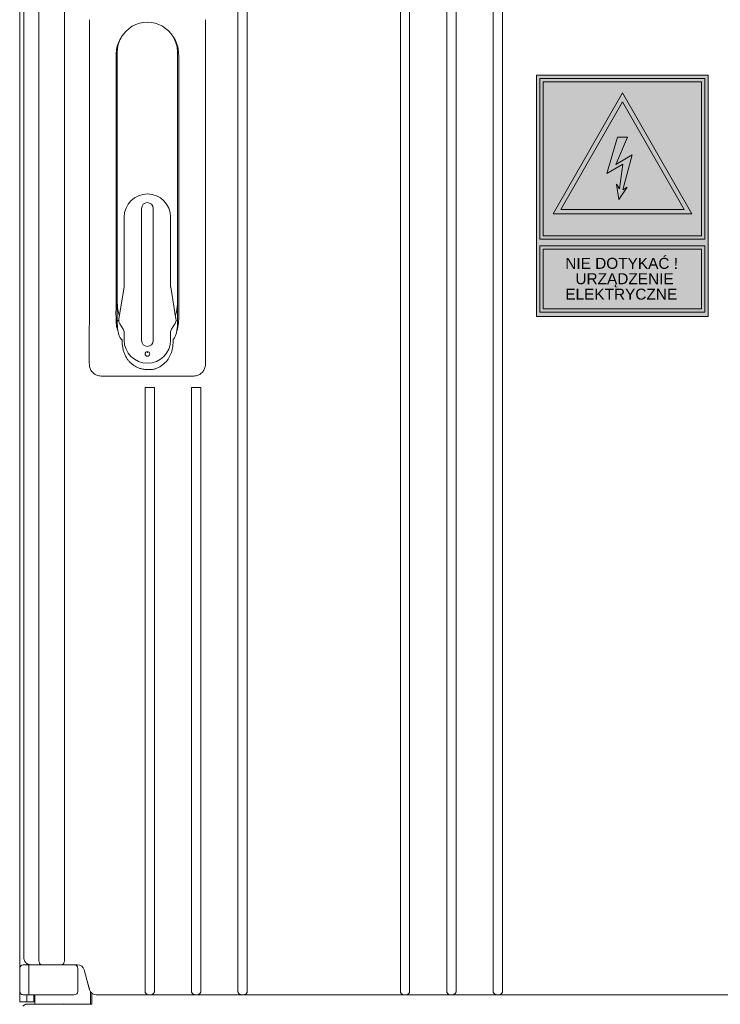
# Model space of a CAD drawing. Header units: centimetres. Extents: x -4572 to 125430, y -27163 to 73697.
# Tile 21 of 44: x 99223 to 99525, y -17848 to -17423. Entities that reach past the tile are written whole.
import ezdxf

# ---------------------------------------------------------------- set-up
doc = ezdxf.new("R2010")
doc.units = ezdxf.units.CM
doc.header["$MEASUREMENT"] = 0
doc.layers.add('2DE_OBP_Lovato-Apparatus', color=32, linetype='Continuous')
doc.layers.add('kontur', color=7, linetype='Continuous')
doc.styles.add('ARIAL', font='arial.ttf', dxfattribs={"width": 0.8})

# ---------------------------------------------------------------- blocks, each defined once
blk = doc.blocks.new('wefbwrh')
at = {"lineweight": 0}
h = blk.add_hatch(color=256, dxfattribs=at)
h.dxf.hatch_style = 1
h.set_gradient(color1=(254, 254, 254), color2=(244, 244, 244), rotation=65.37, one_color=1, tint=0.48)
h.paths.add_polyline_path([(5142.4, 3067.49), (5142.4, 2963.5), (5216.4, 2963.5), (5216.4, 3067.49), (5142.4, 3067.49)])
h.paths.add_polyline_path([(5214.98, 3066.06), (5214.98, 2996.81), (5143.82, 2996.81), (5143.82, 3066.06), (5214.98, 3066.06)], flags=16)
h.paths.add_polyline_path([(5145.25, 2998.23), (5145.25, 3064.64), (5213.55, 3064.64), (5213.55, 2998.23), (5145.25, 2998.23)], flags=0)
h.paths.add_polyline_path([(5149.52, 3007.72), (5179.4, 3059.9), (5209.29, 3007.72), (5149.52, 3007.72)], flags=0)
h.paths.add_polyline_path([(5152.79, 3009.62), (5179.4, 3056.08), (5206.01, 3009.62), (5152.79, 3009.62)], flags=0)
h.paths.add_polyline_path([(5183.66, 3033.16), (5179.6, 3018.17), (5181.52, 3019.31), (5177.88, 3013.9), (5176.84, 3020.56), (5178.14, 3018.59), (5179.61, 3029.19), (5172.71, 3025.2), (5177.33, 3040.88), (5181.58, 3040.88), (5176.53, 3028.98), (5183.66, 3033.16)], flags=0)
h.paths.add_polyline_path([(5214.98, 2993.96), (5214.98, 2965.4), (5143.82, 2965.4), (5143.82, 2993.96), (5214.98, 2993.96)], flags=0)
h.paths.add_polyline_path([(5145.25, 2966.82), (5145.25, 2992.54), (5213.55, 2992.54), (5213.55, 2966.82), (5145.25, 2966.82)], flags=0)
h = blk.add_hatch(color=256, dxfattribs=at)
h.set_gradient(color2=(0, 0, 0), one_color=1)
h.paths.add_polyline_path([(5214.98, 3066.06), (5143.82, 3066.06), (5143.82, 2996.81), (5214.98, 2996.81), (5214.98, 3066.06)])
h.paths.add_polyline_path([(5145.25, 3064.64), (5213.55, 3064.64), (5213.55, 2998.23), (5145.25, 2998.23), (5145.25, 3064.64)], flags=16)
h.paths.add_polyline_path([(5179.4, 3059.9), (5209.29, 3007.72), (5149.52, 3007.72), (5179.4, 3059.9)], flags=0)
h.paths.add_polyline_path([(5206.01, 3009.62), (5152.79, 3009.62), (5179.4, 3056.08), (5206.01, 3009.62)], flags=0)
h = blk.add_hatch(color=256, dxfattribs=at)
h.set_gradient(color1=(2, 2, 0), color2=(2, 2, 0), rotation=65.37, one_color=1, tint=0.48)
h.paths.add_polyline_path([(5214.98, 2996.81), (5214.98, 3066.06), (5143.82, 3066.06), (5143.82, 2996.81), (5214.98, 2996.81)])
h.paths.add_polyline_path([(5145.25, 2998.23), (5145.25, 3064.64), (5213.55, 3064.64), (5213.55, 2998.23), (5145.25, 2998.23)], flags=16)
h.paths.add_polyline_path([(5149.52, 3007.72), (5179.4, 3059.9), (5209.29, 3007.72), (5149.52, 3007.72)], flags=0)
h.paths.add_polyline_path([(5152.79, 3009.62), (5179.4, 3056.08), (5206.01, 3009.62), (5152.79, 3009.62)], flags=0)
h.paths.add_polyline_path([(5183.66, 3033.16), (5179.6, 3018.17), (5181.52, 3019.31), (5177.88, 3013.9), (5176.84, 3020.56), (5178.14, 3018.59), (5179.61, 3029.19), (5172.71, 3025.2), (5177.33, 3040.88), (5181.58, 3040.88), (5176.53, 3028.98), (5183.66, 3033.16)], flags=0)
h = blk.add_hatch(color=256, dxfattribs=at)
h.dxf.hatch_style = 1
h.set_gradient(color1=(254, 254, 254), color2=(244, 244, 244), rotation=65.37, one_color=1, tint=0.48)
h.paths.add_polyline_path([(5145.25, 3064.64), (5145.25, 2998.23), (5213.55, 2998.23), (5213.55, 3064.64), (5145.25, 3064.64)])
h.paths.add_polyline_path([(5149.52, 3007.72), (5179.4, 3059.9), (5209.29, 3007.72), (5149.52, 3007.72)], flags=16)
h.paths.add_polyline_path([(5152.79, 3009.62), (5179.4, 3056.08), (5206.01, 3009.62), (5152.79, 3009.62)], flags=0)
h.paths.add_polyline_path([(5183.66, 3033.16), (5179.6, 3018.17), (5181.52, 3019.31), (5177.88, 3013.9), (5176.84, 3020.56), (5178.14, 3018.59), (5179.61, 3029.19), (5172.71, 3025.2), (5177.33, 3040.88), (5181.58, 3040.88), (5176.53, 3028.98), (5183.66, 3033.16)], flags=0)
h = blk.add_hatch(color=256, dxfattribs=at)
h.paths.add_polyline_path([(5209.29, 3007.72), (5179.4, 3059.9), (5149.52, 3007.72), (5209.29, 3007.72)])
h.paths.add_polyline_path([(5206.01, 3009.62), (5152.79, 3009.62), (5179.4, 3056.08), (5206.01, 3009.62)], flags=16)
h = blk.add_hatch(color=256, dxfattribs=at)
h.set_gradient(color1=(2, 2, 0), color2=(2, 2, 0), rotation=65.37, one_color=1, tint=0.48)
h.paths.add_polyline_path([(5179.4, 3059.9), (5149.52, 3007.72), (5209.29, 3007.72), (5179.4, 3059.9)])
h.paths.add_polyline_path([(5152.79, 3009.62), (5179.4, 3056.08), (5206.01, 3009.62), (5152.79, 3009.62)], flags=16)
h.paths.add_polyline_path([(5183.66, 3033.16), (5179.6, 3018.17), (5181.52, 3019.31), (5177.88, 3013.9), (5176.84, 3020.56), (5178.14, 3018.59), (5179.61, 3029.19), (5172.71, 3025.2), (5177.33, 3040.88), (5181.58, 3040.88), (5176.53, 3028.98), (5183.66, 3033.16)], flags=0)
h = blk.add_hatch(color=256, dxfattribs=at)
h.set_gradient(color2=(5, 5, 5), one_color=1)
h.paths.add_polyline_path([(5179.4, 3059.9), (5149.52, 3007.72), (5209.29, 3007.72), (5179.4, 3059.9)])
h.paths.add_polyline_path([(5152.79, 3009.62), (5179.4, 3056.08), (5206.01, 3009.62), (5152.79, 3009.62)], flags=16)
h.paths.add_polyline_path([(5183.66, 3033.16), (5179.6, 3018.17), (5181.52, 3019.31), (5177.88, 3013.9), (5176.84, 3020.56), (5178.14, 3018.59), (5179.61, 3029.19), (5172.71, 3025.2), (5177.33, 3040.88), (5181.58, 3040.88), (5176.53, 3028.98), (5183.66, 3033.16)], flags=0)
h = blk.add_hatch(color=256, dxfattribs=at)
h.dxf.hatch_style = 1
h.set_gradient(color1=(247, 227, 8), color2=(238, 218, 8), rotation=65.37, one_color=1, tint=0.48)
h.paths.add_polyline_path([(5179.4, 3056.08), (5152.79, 3009.62), (5206.01, 3009.62), (5179.4, 3056.08)])
h.paths.add_polyline_path([(5183.66, 3033.16), (5179.6, 3018.17), (5181.52, 3019.31), (5177.88, 3013.9), (5176.84, 3020.56), (5178.14, 3018.59), (5179.61, 3029.19), (5172.71, 3025.2), (5177.33, 3040.88), (5181.58, 3040.88), (5176.53, 3028.98), (5183.66, 3033.16)], flags=16)
h = blk.add_hatch(color=256, dxfattribs=at)
h.set_gradient(color1=(2, 2, 0), color2=(2, 2, 0), rotation=65.37, one_color=1, tint=0.48)
h.paths.add_polyline_path([(5179.6, 3018.17), (5183.66, 3033.16), (5176.53, 3028.98), (5181.58, 3040.88), (5177.33, 3040.88), (5172.71, 3025.2), (5179.61, 3029.19), (5178.14, 3018.59), (5176.84, 3020.56), (5177.88, 3013.9), (5181.52, 3019.31), (5179.6, 3018.17)])
h = blk.add_hatch(color=256, dxfattribs=at)
h.set_gradient(color2=(0, 0, 0), one_color=1)
h.paths.add_polyline_path([(5179.6, 3018.17), (5183.66, 3033.16), (5176.53, 3028.98), (5181.58, 3040.88), (5177.33, 3040.88), (5172.71, 3025.2), (5179.61, 3029.19), (5178.14, 3018.59), (5176.84, 3020.56), (5177.88, 3013.9), (5181.52, 3019.31), (5179.6, 3018.17)])
h = blk.add_hatch(color=256, dxfattribs=at)
h.set_gradient(color2=(0, 0, 0), one_color=1)
h.paths.add_polyline_path([(5214.98, 2965.4), (5214.98, 2993.96), (5143.82, 2993.96), (5143.82, 2965.4), (5214.98, 2965.4)])
h.paths.add_polyline_path([(5213.55, 2966.82), (5145.25, 2966.82), (5145.25, 2992.54), (5213.55, 2992.54), (5213.55, 2966.82)], flags=16)
h.paths.add_polyline_path([(5158.49, 2974.81), (5202.29, 2974.81), (5202.29, 2983.32), (5158.49, 2983.32), (5158.49, 2974.81)], flags=8)
h.paths.add_polyline_path([(5154.11, 2969.48), (5203.81, 2969.48), (5203.81, 2976.75), (5154.11, 2976.75), (5154.11, 2969.48)], flags=8)
h.paths.add_polyline_path([(5154.1, 2982.76), (5203.98, 2982.76), (5203.98, 2991.15), (5154.1, 2991.15), (5154.1, 2982.76)], flags=8)
h = blk.add_hatch(color=256, dxfattribs=at)
h.set_gradient(color1=(2, 2, 0), color2=(2, 2, 0), rotation=65.37, one_color=1, tint=0.48)
h.paths.add_polyline_path([(5214.98, 2965.4), (5214.98, 2993.96), (5143.82, 2993.96), (5143.82, 2965.4), (5214.98, 2965.4)])
h.paths.add_polyline_path([(5145.25, 2966.82), (5145.25, 2992.54), (5213.55, 2992.54), (5213.55, 2966.82), (5145.25, 2966.82)], flags=16)
h = blk.add_hatch(color=256, dxfattribs=at)
h.set_gradient(color2=(5, 5, 5), one_color=1)
h.paths.add_polyline_path([(5214.98, 2967.4), (5214.98, 2993.96), (5143.82, 2993.96), (5143.82, 2967.4), (5214.98, 2967.4)])
h.paths.add_polyline_path([(5153.89, 2983.01), (5153.89, 2992.19), (5204.57, 2992.19), (5204.57, 2983.01)], flags=8)
h.paths.add_polyline_path([(5158.29, 2975.06), (5158.29, 2984.35), (5202.88, 2984.35), (5202.88, 2975.06)], flags=8)
h.paths.add_polyline_path([(5153.91, 2969.73), (5153.91, 2977.79), (5204.4, 2977.79), (5204.4, 2969.73)], flags=8)
h.paths.add_polyline_path([(5145.25, 2968.82), (5145.25, 2992.54), (5213.55, 2992.54), (5213.55, 2968.82), (5145.25, 2968.82)], flags=16)
h = blk.add_hatch(color=256, dxfattribs=at)
h.dxf.hatch_style = 2
h.set_gradient(color1=(247, 227, 8), color2=(247, 223, 7), one_color=1)
h.paths.add_polyline_path([(5145.25, 2966.82), (5213.55, 2966.82), (5213.55, 2992.54), (5145.25, 2992.54), (5145.25, 2966.82)])
h.paths.add_polyline_path([(5158.49, 2974.81), (5202.29, 2974.81), (5202.29, 2983.32), (5158.49, 2983.32), (5158.49, 2974.81)], flags=24)
h.paths.add_polyline_path([(5154.11, 2969.48), (5203.81, 2969.48), (5203.81, 2976.75), (5154.11, 2976.75), (5154.11, 2969.48)], flags=8)
h.paths.add_polyline_path([(5154.1, 2982.76), (5203.98, 2982.76), (5203.98, 2991.15), (5154.1, 2991.15), (5154.1, 2982.76)], flags=8)
for p, q in [((5149.52, 3007.72, 15), (5179.4, 3059.9, 15)), ((5179.4, 3059.9, 15), (5209.29, 3007.72, 15)), ((5152.79, 3009.62, 15), (5179.4, 3056.08, 15)), ((5179.4, 3056.08, 15), (5206.01, 3009.62, 15)), ((5143.82, 2993.96, 15), (5214.98, 2993.96, 15)), ((5143.82, 2965.4, 15), (5143.82, 2993.96, 15)), ((5214.98, 2965.4, 15), (5214.98, 2993.96, 15)), ((5145.25, 2966.82, 15), (5145.25, 2992.54, 15)), ((5145.25, 2992.54, 15), (5213.55, 2992.54, 15)), ((5213.55, 2966.82, 15), (5213.55, 2992.54, 15)), ((5214.98, 2965.4, 15), (5143.82, 2965.4, 15)), ((5213.55, 2966.82, 15), (5145.25, 2966.82, 15))]:
    blk.add_line(p, q, dxfattribs=at)
at = {"lineweight": 0, "elevation": 15}
for points in [[(5142.4, 2963.5), (5142.4, 3067.49), (5216.4, 3067.49), (5216.4, 2963.5)], [(5214.98, 3066.06), (5214.98, 2996.81), (5143.82, 2996.81), (5143.82, 3066.06)], [(5145.25, 2998.23), (5145.25, 3064.64), (5213.55, 3064.64), (5213.55, 2998.23)], [(5149.52, 3007.72), (5179.4, 3059.9), (5209.29, 3007.72)], [(5152.79, 3009.62), (5179.4, 3056.08), (5206.01, 3009.62)], [(5179.6, 3018.17), (5183.66, 3033.16), (5176.53, 3028.98), (5181.58, 3040.88), (5177.33, 3040.88), (5172.71, 3025.2), (5179.61, 3029.19), (5178.14, 3018.59), (5176.84, 3020.56), (5177.88, 3013.9), (5181.52, 3019.31)], [(5179.6, 3018.17), (5183.66, 3033.16), (5176.53, 3028.98), (5181.58, 3040.88), (5177.33, 3040.88), (5172.71, 3025.2), (5179.61, 3029.19), (5178.14, 3018.59), (5176.84, 3020.56), (5177.88, 3013.9), (5181.52, 3019.31)], [(5214.98, 2965.4), (5214.98, 2993.96), (5143.82, 2993.96), (5143.82, 2965.4)], [(5145.25, 2966.82), (5145.25, 2992.54), (5213.55, 2992.54), (5213.55, 2966.82)]]:
    blk.add_lwpolyline(points, close=True, dxfattribs=at)
for points in [[(5143.82, 3066.06), (5214.98, 3066.06)], [(5143.82, 2996.81), (5143.82, 3066.06)], [(5214.98, 3066.06), (5214.98, 2996.81)], [(5145.25, 3064.64), (5213.55, 3064.64)], [(5145.25, 2998.23), (5145.25, 3064.64)], [(5213.55, 3064.64), (5213.55, 2998.23)], [(5213.55, 2998.23), (5145.25, 2998.23)], [(5214.98, 2996.81), (5143.82, 2996.81)]]:
    blk.add_lwpolyline(points, dxfattribs=at)
at = {"layer": '2DE_OBP_Lovato-Apparatus', "color": 0, "lineweight": 0}
for p, q in [((5209.29, 3007.72, 15), (5149.52, 3007.72, 15)), ((5206.01, 3009.62, 15), (5152.79, 3009.62, 15)), ((5209.29, 3007.72, 15), (5209.29, 3007.72, 15))]:
    blk.add_line(p, q, dxfattribs=at)
at = {"color": 18, "lineweight": 0, "true_color": 0x050505, "style": 'ARIAL'}
for s, height, p in [('NIE DOTYKAĆ !', 4.7436, (5154.78, 2984.03, 15)), ('URZĄDZENIE', 4.744, (5159.15, 2977.39, 15)), ('ELEKTRYCZNE', 4.7436, (5154.78, 2970.74, 15))]:
    blk.add_text(s, height=height, dxfattribs=at).set_placement(p)
blk = doc.blocks.new('ebeger')
at = {"lineweight": 0}
for p, q in [((44342.19, 1927.74), (44346.19, 1927.74)), ((44362.2, 1927.74), (44366.21, 1927.74))]:
    blk.add_line(p, q, dxfattribs=at)
at = {"layer": 'kontur', "color": 7, "lineweight": 0}
for p, q in [((44288.12, 2463.23), (44288.12, 1678.82)), ((44288.14, 2463.23), (44288.14, 1662.81)), ((44289.9, 1681.82), (44289.9, 2462.73)), ((44288.13, 2448.22), (44288.13, 1695.83)), ((44296.31, 2368.17), (44296.31, 1681.32)), ((44307.5, 2368.17), (44307.5, 1681.32)), ((44382.21, 2313.65), (44382.21, 1668.31)), ((44386.22, 2313.65), (44386.22, 1668.31)), ((44452.24, 2313.65), (44452.24, 1668.31)), ((44456.24, 2313.65), (44456.24, 1668.31)), ((44472.25, 2313.65), (44472.25, 1668.31)), ((44476.25, 2313.65), (44476.25, 1668.31)), ((44492.26, 2313.65), (44492.26, 1668.31)), ((44496.26, 2313.65), (44496.26, 1668.31)), ((44354.39, 2078.86), (44355.36, 2076.82)), ((44330.17, 2069.21), (44330.17, 2072.27)), ((44340.68, 1947.96), (44340.68, 2004.99)), ((44345.68, 2004.99), (44345.68, 1947.96)), ((44333.17, 1971.47), (44333.17, 2001.24)), ((44353.18, 2001.24), (44353.18, 1971.47)), ((44330.86, 1957.33), (44333.13, 1970.98)), ((44353.22, 1970.98), (44355.5, 1957.33)), ((44332.72, 1952.94), (44331.27, 1955.25)), ((44355.08, 1955.25), (44353.64, 1952.94)), ((44333.17, 1948.21), (44333.17, 1951.35)), ((44353.18, 1951.35), (44353.18, 1948.21)), ((44343.16, 1943.21), (44343.18, 1943.21)), ((44342.19, 1927.74), (44342.19, 1668.31)), ((44346.19, 1927.74), (44346.19, 1668.31)), ((44362.2, 1927.74), (44362.2, 1668.31)), ((44366.21, 1927.74), (44366.21, 1668.31)), ((44288.13, 1678.82), (44288.12, 1678.82)), ((44288.13, 1662.81), (44288.13, 1678.82)), ((44288.15, 1667.31), (44288.15, 1677.31)), ((44289.65, 1678.82), (44292.12, 1678.82)), ((44291.15, 1679.39), (44291.15, 1678.82)), ((44292.12, 1678.82), (44310.17, 1678.82)), ((44292.12, 1667.31), (44292.12, 1677.31)), ((44294.15, 1678.82), (44294.15, 1678.82)), ((44294.65, 1678.82), (44294.65, 1678.82)), ((44297.9, 1678.82), (44297.9, 1678.82)), ((44305.91, 1678.82), (44305.91, 1678.82)), ((44313.06, 1678.82), (44306.38, 1678.82)), ((44310.17, 1678.82), (44311.67, 1678.82)), ((44313.17, 1667.31), (44313.17, 1677.31)), ((44318.25, 1668.04), (44315.95, 1676.59)), ((44292.12, 1665.81), (44289.65, 1665.81)), ((44291.15, 1665.81), (44291.15, 1662.81)), ((44310.17, 1665.81), (44292.12, 1665.81)), ((44294.15, 1665.81), (44294.15, 1662.81)), ((44294.65, 1661.81), (44294.65, 1665.81)), ((44311.67, 1665.81), (44310.17, 1665.81)), ((44318.66, 1667.13), (44318.66, 1661.87)), ((44319.16, 1661.87), (44319.16, 1666.57)), ((44775.36, 1665.81), (44321.15, 1665.81)), ((44342.19, 1668.31), (44342.19, 1667.33)), ((44342.48, 1666.49), (44342.48, 1666.49)), ((44342.92, 1666.09), (44342.92, 1666.09)), ((44343.78, 1665.85), (44344.61, 1665.85)), ((44346.19, 1668.31), (44346.19, 1667.33)), ((44362.2, 1668.31), (44362.2, 1667.33)), ((44362.49, 1666.49), (44362.49, 1666.49)), ((44362.93, 1666.09), (44362.93, 1666.09)), ((44363.79, 1665.85), (44364.62, 1665.85)), ((44366.21, 1668.31), (44366.21, 1667.33)), ((44382.21, 1668.31), (44382.21, 1667.33)), ((44382.5, 1666.49), (44382.5, 1666.49)), ((44382.94, 1666.09), (44382.94, 1666.09)), ((44383.8, 1665.85), (44384.63, 1665.85)), ((44386.22, 1668.31), (44386.22, 1667.33)), ((44452.24, 1668.31), (44452.24, 1667.33)), ((44452.25, 1667.24), (44452.24, 1667.33)), ((44452.26, 1667.14), (44452.25, 1667.24)), ((44452.28, 1667.03), (44452.26, 1667.14)), ((44452.31, 1666.9), (44452.28, 1667.03)), ((44452.37, 1666.75), (44452.31, 1666.9)), ((44452.44, 1666.63), (44452.37, 1666.75)), ((44452.53, 1666.49), (44452.44, 1666.63)), ((44452.62, 1666.37), (44452.53, 1666.49)), ((44452.61, 1666.39), (44452.53, 1666.49)), ((44452.53, 1666.49), (44452.53, 1666.49)), ((44452.73, 1666.27), (44452.61, 1666.39)), ((44452.73, 1666.27), (44452.62, 1666.37)), ((44452.79, 1666.22), (44452.73, 1666.27)), ((44452.97, 1666.09), (44452.79, 1666.22)), ((44453.12, 1666.01), (44452.97, 1666.09)), ((44453.15, 1666), (44452.97, 1666.09)), ((44452.97, 1666.09), (44452.97, 1666.09)), ((44453.28, 1665.95), (44453.12, 1666.01)), ((44453.33, 1665.93), (44453.15, 1666)), ((44453.55, 1665.88), (44453.28, 1665.95)), ((44453.58, 1665.87), (44453.33, 1665.93)), ((44453.83, 1665.85), (44453.55, 1665.88)), ((44453.83, 1665.85), (44453.58, 1665.87)), ((44453.83, 1665.85), (44454.66, 1665.85)), ((44454.84, 1665.86), (44454.66, 1665.85)), ((44455.04, 1665.9), (44454.84, 1665.86)), ((44455.25, 1665.96), (44455.04, 1665.9)), ((44455.44, 1666.05), (44455.25, 1665.96)), ((44455.61, 1666.15), (44455.44, 1666.05)), ((44455.76, 1666.27), (44455.61, 1666.15)), ((44455.88, 1666.39), (44455.76, 1666.27)), ((44455.98, 1666.52), (44455.88, 1666.39)), ((44456.05, 1666.64), (44455.98, 1666.52)), ((44456.11, 1666.75), (44456.05, 1666.64)), ((44456.17, 1666.9), (44456.11, 1666.75)), ((44456.21, 1667.04), (44456.17, 1666.9)), ((44456.23, 1667.13), (44456.21, 1667.04)), ((44456.24, 1667.24), (44456.23, 1667.13)), ((44456.24, 1668.31), (44456.24, 1667.33)), ((44456.24, 1667.33), (44456.24, 1667.24)), ((44472.25, 1668.31), (44472.25, 1667.33)), ((44472.26, 1667.24), (44472.25, 1667.33)), ((44472.27, 1667.14), (44472.26, 1667.24)), ((44472.29, 1667.03), (44472.27, 1667.14)), ((44472.32, 1666.9), (44472.29, 1667.03)), ((44472.38, 1666.75), (44472.32, 1666.9)), ((44472.45, 1666.63), (44472.38, 1666.75)), ((44472.54, 1666.49), (44472.45, 1666.63)), ((44472.63, 1666.37), (44472.54, 1666.49)), ((44472.62, 1666.39), (44472.54, 1666.49)), ((44472.54, 1666.49), (44472.54, 1666.49)), ((44472.74, 1666.27), (44472.62, 1666.39)), ((44472.74, 1666.27), (44472.63, 1666.37)), ((44472.8, 1666.22), (44472.74, 1666.27)), ((44472.98, 1666.09), (44472.8, 1666.22)), ((44473.13, 1666.01), (44472.98, 1666.09)), ((44473.16, 1666), (44472.98, 1666.09)), ((44472.98, 1666.09), (44472.98, 1666.09)), ((44473.29, 1665.95), (44473.13, 1666.01)), ((44473.34, 1665.93), (44473.16, 1666)), ((44473.56, 1665.88), (44473.29, 1665.95)), ((44473.59, 1665.87), (44473.34, 1665.93)), ((44473.84, 1665.85), (44473.56, 1665.88)), ((44473.84, 1665.85), (44473.59, 1665.87)), ((44473.84, 1665.85), (44474.67, 1665.85)), ((44474.86, 1665.86), (44474.67, 1665.85)), ((44475.05, 1665.9), (44474.86, 1665.86)), ((44475.26, 1665.96), (44475.05, 1665.9)), ((44475.45, 1666.05), (44475.26, 1665.96)), ((44475.62, 1666.15), (44475.45, 1666.05)), ((44475.77, 1666.27), (44475.62, 1666.15)), ((44475.89, 1666.39), (44475.77, 1666.27)), ((44475.99, 1666.52), (44475.89, 1666.39)), ((44476.07, 1666.64), (44475.99, 1666.52)), ((44476.12, 1666.75), (44476.07, 1666.64)), ((44476.18, 1666.9), (44476.12, 1666.75)), ((44476.22, 1667.04), (44476.18, 1666.9)), ((44476.24, 1667.13), (44476.22, 1667.04)), ((44476.25, 1667.24), (44476.24, 1667.13)), ((44476.25, 1668.31), (44476.25, 1667.33)), ((44476.25, 1667.33), (44476.25, 1667.24)), ((44492.26, 1668.31), (44492.26, 1667.33)), ((44492.27, 1667.24), (44492.26, 1667.33)), ((44492.28, 1667.14), (44492.27, 1667.24)), ((44492.3, 1667.03), (44492.28, 1667.14)), ((44492.34, 1666.9), (44492.3, 1667.03)), ((44492.39, 1666.75), (44492.34, 1666.9)), ((44492.46, 1666.63), (44492.39, 1666.75)), ((44492.55, 1666.49), (44492.46, 1666.63)), ((44492.64, 1666.37), (44492.55, 1666.49)), ((44492.63, 1666.39), (44492.55, 1666.49)), ((44492.55, 1666.49), (44492.55, 1666.49)), ((44492.75, 1666.27), (44492.63, 1666.39)), ((44492.75, 1666.27), (44492.64, 1666.37)), ((44492.81, 1666.22), (44492.75, 1666.27)), ((44492.99, 1666.09), (44492.81, 1666.22)), ((44493.14, 1666.01), (44492.99, 1666.09)), ((44493.17, 1666), (44492.99, 1666.09)), ((44492.99, 1666.09), (44492.99, 1666.09)), ((44493.3, 1665.95), (44493.14, 1666.01)), ((44493.35, 1665.93), (44493.17, 1666)), ((44493.57, 1665.88), (44493.3, 1665.95)), ((44493.6, 1665.87), (44493.35, 1665.93)), ((44493.85, 1665.85), (44493.57, 1665.88)), ((44493.85, 1665.85), (44493.6, 1665.87)), ((44493.85, 1665.85), (44494.68, 1665.85)), ((44494.87, 1665.86), (44494.68, 1665.85)), ((44495.06, 1665.9), (44494.87, 1665.86)), ((44495.27, 1665.96), (44495.06, 1665.9)), ((44495.46, 1666.05), (44495.27, 1665.96)), ((44495.63, 1666.15), (44495.46, 1666.05)), ((44495.78, 1666.27), (44495.63, 1666.15)), ((44495.9, 1666.39), (44495.78, 1666.27)), ((44496, 1666.52), (44495.9, 1666.39)), ((44496.08, 1666.64), (44496, 1666.52)), ((44496.13, 1666.75), (44496.08, 1666.64)), ((44496.19, 1666.9), (44496.13, 1666.75)), ((44496.23, 1667.04), (44496.19, 1666.9)), ((44496.25, 1667.13), (44496.23, 1667.04)), ((44496.26, 1667.24), (44496.25, 1667.13)), ((44496.26, 1668.31), (44496.26, 1667.33)), ((44496.26, 1667.33), (44496.26, 1667.24)), ((44288.14, 1662.81), (44288.13, 1662.81)), ((44291.15, 1662.81), (44288.14, 1662.81)), ((44291.65, 1661.81), (44291.08, 1661.81)), ((44294.15, 1662.81), (44291.15, 1662.81)), ((44291.65, 1661.77), (44291.65, 1661.81)), ((44291.65, 1661.81), (44294.65, 1661.81)), ((44291.65, 1661.81), (44291.65, 1661.76)), ((44294.65, 1661.81), (44294.65, 1661.74)), ((44294.65, 1661.81), (44297.65, 1661.81)), ((44294.65, 1661.74), (44307.66, 1661.74)), ((44295.15, 1661.78), (44307.16, 1661.91)), ((44295.15, 1661.74), (44295.15, 1661.78)), ((44307.16, 1661.91), (44307.16, 1661.74)), ((44307.66, 1661.87), (44319.16, 1661.87)), ((44307.66, 1661.74), (44307.66, 1661.87))]:
    blk.add_line(p, q, dxfattribs=at)
at = {"layer": 'kontur', "color": 7, "lineweight": 0, "flags": 128}
for points in [[(44343.18, 1932.7), (44339.15, 1932.7), (44335.12, 1932.7), (44330.76, 1932.7), (44326.39, 1932.69), (44325.3, 1932.68), (44324.21, 1932.67), (44323.71, 1932.67), (44323.2, 1932.69), (44322.7, 1932.74), (44322.2, 1932.82), (44321.71, 1932.94), (44321.33, 1933.07), (44320.96, 1933.23), (44320.6, 1933.42), (44320.26, 1933.64), (44319.92, 1933.9), (44319.61, 1934.19), (44319.33, 1934.51), (44319.07, 1934.85), (44318.85, 1935.2), (44318.66, 1935.57), (44318.5, 1935.95), (44318.37, 1936.35), (44318.26, 1936.8), (44318.19, 1937.25), (44318.15, 1937.71), (44318.13, 1938.17), (44318.12, 1938.63), (44318.13, 1939.42), (44318.14, 1940.2), (44318.14, 1940.99), (44318.14, 1945.1), (44318.14, 1949.21), (44318.16, 1960.16), (44318.16, 1971.11), (44318.16, 1982.07), (44318.16, 2014.92), (44318.17, 2058.41), (44318.17, 2071.72), (44318.16, 2085.04), (44318.16, 2086.15), (44318.16, 2086.32)], [(44330.17, 2072.28), (44330.28, 2073.97), (44330.61, 2075.64), (44331.16, 2077.25), (44331.91, 2078.78), (44332.86, 2080.19), (44333.98, 2081.47), (44335.26, 2082.59), (44336.67, 2083.54), (44338.2, 2084.29), (44339.81, 2084.84), (44341.48, 2085.17), (44343.18, 2085.28)], [(44368.2, 2086.31), (44368.2, 2086.16), (44368.2, 2085.06), (44368.19, 2071.77), (44368.19, 2058.49), (44368.19, 2014.92), (44368.19, 1982.07), (44368.2, 1971.11), (44368.2, 1960.16), (44368.21, 1949.21), (44368.21, 1945.1), (44368.21, 1940.99), (44368.22, 1940.22), (44368.23, 1939.44), (44368.23, 1938.67), (44368.23, 1938.2), (44368.21, 1937.73), (44368.16, 1937.27), (44368.09, 1936.8), (44367.99, 1936.35), (44367.86, 1935.95), (44367.7, 1935.57), (44367.5, 1935.2), (44367.28, 1934.85), (44367.03, 1934.51), (44366.74, 1934.19), (44366.43, 1933.9), (44366.1, 1933.64), (44365.76, 1933.42), (44365.4, 1933.23), (44365.02, 1933.07), (44364.64, 1932.94), (44364.15, 1932.82), (44363.65, 1932.74), (44363.15, 1932.69), (44362.65, 1932.67), (44362.14, 1932.67), (44361.05, 1932.68), (44359.96, 1932.69), (44355.6, 1932.7), (44351.23, 1932.7), (44347.2, 1932.7), (44343.18, 1932.7)], [(44343.18, 2085.28), (44344.86, 2085.17), (44346.52, 2084.84), (44348.12, 2084.3), (44349.64, 2083.56), (44351.05, 2082.63), (44352.32, 2081.52), (44353.45, 2080.26), (44354.39, 2078.86)], [(44331.8, 2078.55), (44331.7, 2078.4), (44331.32, 2077.74), (44330.97, 2077.06), (44330.66, 2076.36), (44330.4, 2075.64), (44330.18, 2074.91), (44330, 2074.17), (44329.89, 2073.51), (44329.8, 2072.84), (44329.74, 2072.16), (44329.7, 2071.49), (44329.67, 2070.58), (44329.65, 2069.67), (44329.65, 2068.76), (44329.65, 2066.07), (44329.66, 2063.39), (44329.67, 2058.01), (44329.67, 2052.31), (44329.67, 2030.72), (44329.67, 2009.12), (44329.66, 1987.14), (44329.66, 1972.43), (44329.66, 1967.51), (44329.65, 1962.59), (44329.64, 1959.35), (44329.65, 1958.28), (44329.66, 1957.2), (44329.71, 1956.12), (44329.75, 1955.47), (44329.83, 1954.81), (44329.92, 1954.16), (44330.05, 1953.52), (44330.22, 1952.88), (44330.45, 1952.17), (44330.55, 1951.91)], [(44355.82, 1951.97), (44355.96, 1952.34), (44356.19, 1953.07), (44356.36, 1953.82), (44356.5, 1954.62), (44356.6, 1955.43), (44356.66, 1956.24), (44356.69, 1957.07), (44356.7, 1957.89), (44356.71, 1958.72), (44356.71, 1961.15), (44356.7, 1963.59), (44356.69, 1968.46), (44356.69, 1973.64), (44356.69, 2051.96), (44356.68, 2057.47), (44356.69, 2062.99), (44356.71, 2064.99), (44356.72, 2066.98), (44356.72, 2068.98), (44356.69, 2070.98), (44356.65, 2071.79), (44356.59, 2072.61), (44356.5, 2073.42), (44356.39, 2074.04), (44356.25, 2074.65), (44356.09, 2075.25), (44355.89, 2075.85), (44355.58, 2076.62), (44355.23, 2077.37), (44354.83, 2078.1), (44354.38, 2078.8)], [(44355.36, 2076.82), (44355.97, 2074.64), (44356.18, 2072.4)], [(44356.18, 2072.4), (44356.19, 2072.04), (44356.2, 2071.85), (44356.2, 2071.75), (44356.2, 2071.7), (44356.2, 2071.68), (44356.2, 2071.67), (44356.2, 2071.66), (44356.2, 2071.66), (44356.2, 2071.66), (44356.2, 2071.65), (44356.2, 2071.65), (44356.2, 2071.65), (44356.2, 2071.65), (44356.2, 2071.65), (44356.2, 2071.65), (44356.2, 2071.65), (44356.2, 2071.65), (44356.2, 2071.65), (44356.2, 2071.65), (44356.2, 2071.65), (44356.2, 2071.56), (44356.2, 2071.44), (44356.2, 2071.29), (44356.21, 2071.11), (44356.21, 2070.91), (44356.21, 2070.68), (44356.21, 2070.03), (44356.2, 2069.24)], [(44330.16, 1965.26), (44330.16, 1968.26), (44330.17, 2009.74), (44330.17, 2029.54), (44330.17, 2049.35), (44330.15, 2069.15)], [(44356.2, 2069.15), (44356.18, 2049.35), (44356.18, 2029.54), (44356.18, 2009.74), (44356.19, 1968.26), (44356.19, 1965.26)], [(44330.16, 1965.35), (44330.17, 1964.72), (44330.19, 1964.09), (44330.23, 1963.46), (44330.26, 1962.98), (44330.31, 1962.51), (44330.36, 1962.04), (44330.43, 1961.59), (44330.5, 1961.13), (44330.59, 1960.69), (44330.69, 1960.26), (44330.79, 1959.86), (44330.9, 1959.48), (44331.03, 1959.12), (44331.12, 1958.89)], [(44330.16, 1956.44), (44330.16, 1956.52), (44330.16, 1960.89), (44330.16, 1965.26)], [(44330.16, 1965.26), (44330.18, 1964.64), (44330.2, 1964.02), (44330.24, 1963.4), (44330.29, 1962.79), (44330.35, 1962.2), (44330.43, 1961.62), (44330.5, 1961.16), (44330.59, 1960.71), (44330.69, 1960.28), (44330.79, 1959.87), (44330.91, 1959.48), (44331.03, 1959.12), (44331.12, 1958.9)], [(44356.2, 1965.35), (44356.18, 1964.72), (44356.16, 1964.09), (44356.13, 1963.46), (44356.09, 1962.98), (44356.04, 1962.51), (44355.99, 1962.04), (44355.93, 1961.59), (44355.85, 1961.13), (44355.76, 1960.69), (44355.67, 1960.26), (44355.56, 1959.86), (44355.45, 1959.48), (44355.33, 1959.12), (44355.24, 1958.89)], [(44356.19, 1965.26), (44356.18, 1964.64), (44356.15, 1964.02), (44356.12, 1963.4), (44356.07, 1962.79), (44356.01, 1962.2), (44355.93, 1961.62), (44355.85, 1961.16), (44355.77, 1960.71), (44355.67, 1960.28), (44355.56, 1959.87), (44355.45, 1959.48), (44355.32, 1959.12), (44355.24, 1958.9)], [(44356.2, 1965.26), (44356.2, 1962.35), (44356.2, 1959.44), (44356.2, 1956.52), (44356.2, 1956.44)], [(44330.83, 1956.68), (44330.62, 1956.59), (44330.39, 1956.51), (44330.16, 1956.44)], [(44330.16, 1956.44), (44330.17, 1955.79), (44330.19, 1955.15), (44330.23, 1954.5), (44330.26, 1954.01), (44330.31, 1953.52), (44330.36, 1953.05), (44330.43, 1952.58), (44330.5, 1952.12), (44330.59, 1951.68), (44330.69, 1951.26), (44330.79, 1950.85), (44330.9, 1950.47), (44331.03, 1950.12), (44331.16, 1949.78), (44331.3, 1949.48), (44331.45, 1949.2), (44331.61, 1948.96), (44331.74, 1948.79), (44331.87, 1948.65), (44332.01, 1948.52), (44332.15, 1948.43), (44332.3, 1948.35)], [(44356.2, 1956.44), (44356.18, 1955.79), (44356.16, 1955.15), (44356.13, 1954.5), (44356.09, 1954.01), (44356.05, 1953.52), (44355.99, 1953.05), (44355.93, 1952.58), (44355.85, 1952.12), (44355.76, 1951.68), (44355.67, 1951.26), (44355.56, 1950.85), (44355.45, 1950.47), (44355.33, 1950.12), (44355.2, 1949.78), (44355.05, 1949.48), (44354.9, 1949.2), (44354.74, 1948.96), (44354.61, 1948.79), (44354.48, 1948.65), (44354.34, 1948.52)], [(44356.2, 1956.44), (44355.97, 1956.51), (44355.74, 1956.59), (44355.53, 1956.68)], [(44331.83, 1948.7), (44331.86, 1948.66), (44331.95, 1948.57), (44332.05, 1948.46), (44332.15, 1948.36), (44332.26, 1948.25), (44332.26, 1948.25)], [(44332.26, 1948.35), (44332.26, 1948.36), (44332.27, 1948.36), (44332.3, 1948.35)], [(44332.26, 1948.35), (44332.27, 1948.17), (44332.29, 1947.52), (44332.32, 1946.95), (44332.36, 1946.44), (44332.41, 1945.96), (44332.46, 1945.51), (44332.53, 1945.09), (44332.59, 1944.7), (44332.68, 1944.28), (44332.78, 1943.88), (44332.88, 1943.48), (44333, 1943.09), (44333.13, 1942.71), (44333.26, 1942.34), (44333.41, 1941.99), (44333.57, 1941.64), (44333.74, 1941.29), (44333.91, 1940.96), (44334.1, 1940.64), (44334.3, 1940.33), (44334.5, 1940.03), (44334.71, 1939.74), (44334.93, 1939.46), (44335.16, 1939.19), (44335.39, 1938.92), (44335.64, 1938.66), (44335.9, 1938.41), (44336.17, 1938.17), (44336.45, 1937.93), (44336.74, 1937.7), (44337.04, 1937.48), (44337.34, 1937.27), (44337.65, 1937.08), (44337.97, 1936.89), (44338.29, 1936.71), (44338.62, 1936.55), (44338.95, 1936.4), (44339.29, 1936.25), (44339.63, 1936.12), (44339.98, 1936), (44340.33, 1935.9), (44340.68, 1935.8), (44341.04, 1935.72), (44341.39, 1935.65), (44341.71, 1935.59), (44342.05, 1935.55), (44342.38, 1935.52), (44342.74, 1935.5), (44343.13, 1935.48), (44343.57, 1935.47), (44344.07, 1935.47)], [(44354.34, 1948.52), (44354.32, 1947.73), (44354.27, 1946.94), (44354.21, 1946.14), (44354.11, 1945.36), (44354.01, 1944.71), (44353.88, 1944.07), (44353.72, 1943.44), (44353.52, 1942.82), (44353.3, 1942.2), (44353.06, 1941.63), (44352.78, 1941.07), (44352.48, 1940.53), (44352.14, 1940), (44351.78, 1939.5), (44351.39, 1939.01), (44350.88, 1938.47), (44350.33, 1937.95), (44349.75, 1937.48), (44349.14, 1937.04), (44348.51, 1936.65), (44348.02, 1936.39), (44347.53, 1936.16), (44347.02, 1935.94)], [(44354.34, 1948.5), (44354.44, 1948.6), (44354.53, 1948.7)], [(44343.18, 1943.21), (44343.18, 1943.21), (44343.19, 1943.21)], [(44343.18, 1943.21), (44343.18, 1943.2), (44343.18, 1943.18), (44343.18, 1943.14), (44343.18, 1943.09), (44343.18, 1943.03), (44343.18, 1942.96), (44343.18, 1942.88), (44343.18, 1942.79), (44343.18, 1942.71)], [(44343.18, 1935.53), (44343.18, 1935.53), (44343.18, 1935.53), (44343.19, 1935.52), (44343.22, 1935.52), (44343.25, 1935.51), (44343.28, 1935.51), (44343.31, 1935.51), (44343.34, 1935.5), (44343.37, 1935.5), (44343.41, 1935.5), (44343.51, 1935.49), (44343.62, 1935.48), (44343.72, 1935.48), (44343.84, 1935.47), (44343.92, 1935.47), (44344, 1935.47), (44344.1, 1935.47), (44344.21, 1935.47), (44344.29, 1935.47), (44344.37, 1935.47), (44344.52, 1935.48), (44344.66, 1935.48), (44344.81, 1935.49), (44344.96, 1935.5), (44345.1, 1935.52), (44345.43, 1935.55), (44345.75, 1935.6), (44346.06, 1935.66), (44346.39, 1935.74), (44346.71, 1935.84), (44347.02, 1935.94)], [(44292.9, 1678.82), (44292.71, 1678.82), (44292.42, 1678.86), (44292.13, 1678.92), (44291.95, 1678.97), (44291.78, 1679.03), (44291.61, 1679.11), (44291.45, 1679.19), (44291.42, 1679.21), (44291.19, 1679.36), (44290.96, 1679.53), (44290.75, 1679.72), (44290.56, 1679.95), (44290.38, 1680.19), (44290.22, 1680.47), (44290.13, 1680.67), (44290.05, 1680.88), (44289.99, 1681.11), (44289.93, 1681.41), (44289.91, 1681.63), (44289.9, 1681.82)], [(44291.64, 1679.09), (44291.65, 1679.09), (44291.65, 1679.09), (44291.66, 1679.08), (44291.69, 1679.07), (44291.74, 1679.05), (44291.82, 1679.02), (44291.87, 1679)], [(44292.12, 1677.31), (44292.12, 1677.57), (44292.12, 1677.81), (44292.12, 1678.04), (44292.12, 1678.25), (44292.12, 1678.44), (44292.12, 1678.59), (44292.12, 1678.7), (44292.12, 1678.78), (44292.12, 1678.81), (44292.12, 1678.82), (44292.12, 1678.82)], [(44297.43, 1678.82), (44297.43, 1678.82), (44297.32, 1678.83), (44297.2, 1678.87), (44297.09, 1678.93), (44296.98, 1679.03), (44296.87, 1679.16), (44296.77, 1679.31), (44296.68, 1679.47), (44296.6, 1679.65), (44296.52, 1679.86), (44296.46, 1680.07), (44296.41, 1680.3), (44296.37, 1680.54), (44296.34, 1680.8), (44296.32, 1681.06), (44296.31, 1681.32)], [(44307.5, 1681.32), (44307.49, 1681.06), (44307.47, 1680.8), (44307.44, 1680.54), (44307.4, 1680.3), (44307.35, 1680.07), (44307.29, 1679.86), (44307.21, 1679.65), (44307.13, 1679.47), (44307.04, 1679.31), (44306.94, 1679.16), (44306.83, 1679.03), (44306.72, 1678.93), (44306.61, 1678.87), (44306.49, 1678.83), (44306.38, 1678.82), (44306.38, 1678.82)], [(44316.84, 1673.29), (44317.63, 1670.33), (44318.19, 1668.25), (44318.26, 1667.99)], [(44292.12, 1665.81), (44292.12, 1665.81), (44292.12, 1665.82), (44292.12, 1665.84), (44292.12, 1665.92), (44292.12, 1666.04), (44292.12, 1666.19), (44292.12, 1666.37), (44292.12, 1666.58), (44292.12, 1666.81), (44292.12, 1667.06), (44292.12, 1667.31)], [(44321.08, 1665.81), (44321.27, 1665.81), (44323.58, 1665.8), (44325.89, 1665.81), (44344.37, 1665.81), (44418.29, 1665.81)], [(44342.32, 1666.75), (44342.27, 1666.9), (44342.23, 1667.03), (44342.21, 1667.14), (44342.2, 1667.24), (44342.19, 1667.33)], [(44342.48, 1666.49), (44342.39, 1666.63), (44342.32, 1666.75)], [(44342.68, 1666.27), (44342.56, 1666.39), (44342.48, 1666.49)], [(44342.68, 1666.27), (44342.57, 1666.37), (44342.48, 1666.49)], [(44342.92, 1666.09), (44342.74, 1666.22), (44342.68, 1666.27)], [(44343.78, 1665.85), (44343.53, 1665.87), (44343.28, 1665.93), (44343.1, 1666), (44342.92, 1666.09)], [(44343.78, 1665.85), (44343.5, 1665.88), (44343.23, 1665.95), (44343.07, 1666.01), (44342.92, 1666.09)], [(44345.2, 1665.96), (44344.99, 1665.9), (44344.8, 1665.86), (44344.61, 1665.85)], [(44345.71, 1666.27), (44345.56, 1666.15), (44345.39, 1666.05), (44345.2, 1665.96)], [(44346.06, 1666.75), (44346.01, 1666.64), (44345.93, 1666.52), (44345.83, 1666.39), (44345.71, 1666.27)], [(44346.19, 1667.33), (44346.19, 1667.24), (44346.18, 1667.13), (44346.16, 1667.04), (44346.12, 1666.9), (44346.06, 1666.75)], [(44362.33, 1666.75), (44362.28, 1666.9), (44362.24, 1667.03), (44362.22, 1667.14), (44362.21, 1667.24), (44362.2, 1667.33)], [(44362.49, 1666.49), (44362.4, 1666.63), (44362.33, 1666.75)], [(44362.69, 1666.27), (44362.57, 1666.39), (44362.49, 1666.49)], [(44362.69, 1666.27), (44362.58, 1666.37), (44362.49, 1666.49)], [(44362.93, 1666.09), (44362.75, 1666.22), (44362.69, 1666.27)], [(44363.79, 1665.85), (44363.54, 1665.87), (44363.29, 1665.93), (44363.11, 1666), (44362.93, 1666.09)], [(44363.79, 1665.85), (44363.52, 1665.88), (44363.24, 1665.95), (44363.08, 1666.01), (44362.93, 1666.09)], [(44365.21, 1665.96), (44365, 1665.9), (44364.81, 1665.86), (44364.62, 1665.85)], [(44365.72, 1666.27), (44365.57, 1666.15), (44365.4, 1666.05), (44365.21, 1665.96)], [(44366.07, 1666.75), (44366.02, 1666.64), (44365.94, 1666.52), (44365.84, 1666.39), (44365.72, 1666.27)], [(44366.21, 1667.33), (44366.2, 1667.24), (44366.19, 1667.13), (44366.17, 1667.04), (44366.13, 1666.9), (44366.07, 1666.75)], [(44382.34, 1666.75), (44382.29, 1666.9), (44382.25, 1667.03), (44382.23, 1667.14), (44382.22, 1667.24), (44382.21, 1667.33)], [(44382.5, 1666.49), (44382.41, 1666.63), (44382.34, 1666.75)], [(44382.7, 1666.27), (44382.58, 1666.39), (44382.5, 1666.49)], [(44382.7, 1666.27), (44382.6, 1666.37), (44382.5, 1666.49)], [(44382.94, 1666.09), (44382.76, 1666.22), (44382.7, 1666.27)], [(44383.8, 1665.85), (44383.55, 1665.87), (44383.3, 1665.93), (44383.12, 1666), (44382.94, 1666.09)], [(44383.8, 1665.85), (44383.53, 1665.88), (44383.25, 1665.95), (44383.09, 1666.01), (44382.94, 1666.09)], [(44385.22, 1665.96), (44385.01, 1665.9), (44384.82, 1665.86), (44384.63, 1665.85)], [(44385.73, 1666.27), (44385.58, 1666.15), (44385.41, 1666.05), (44385.22, 1665.96)], [(44386.08, 1666.75), (44386.03, 1666.64), (44385.95, 1666.52), (44385.85, 1666.39), (44385.73, 1666.27)], [(44386.22, 1667.33), (44386.21, 1667.24), (44386.2, 1667.13), (44386.18, 1667.04), (44386.15, 1666.9), (44386.08, 1666.75)], [(44289.5, 1660.96), (44289.69, 1661.14), (44289.88, 1661.3), (44290.07, 1661.42), (44290.26, 1661.52), (44290.43, 1661.61), (44290.59, 1661.67), (44290.68, 1661.7), (44290.75, 1661.72), (44290.79, 1661.74), (44290.84, 1661.75), (44290.85, 1661.76), (44290.85, 1661.75), (44290.84, 1661.75), (44290.84, 1661.75), (44290.95, 1661.78), (44291.08, 1661.81)]]:
    blk.add_lwpolyline(points, dxfattribs=at)
at = {"layer": 'kontur', "color": 7, "lineweight": 0}
blk.add_circle((44343.18, 1942.21), 1, dxfattribs=at)
for centre, radius, start, end in [((44343.18, 2072.27), 13.01, 0, 0.5352), ((44343.18, 2001.24), 10.01, 0, 180), ((44343.18, 2004.99), 2.5, 0, 180), ((44330.17, 1971.47), 3, 350.5377, 0), ((44356.18, 1971.47), 3, 180, 189.4623), ((44333.82, 1956.84), 3, 170.5377, 212.0054), ((44352.54, 1956.84), 3, 327.9946, 9.4623), ((44330.17, 1951.35), 3, 0, 32.0054), ((44356.18, 1951.35), 3, 147.9946, 180), ((44343.18, 1948.21), 10.01, 180, 0), ((44343.18, 1947.96), 2.5, 180, 0), ((44289.65, 1677.31), 1.5, 90, 180), ((44311.67, 1677.31), 1.5, 0, 90), ((44313.06, 1675.82), 3, 15, 90), ((44289.65, 1667.31), 1.5, 180, 270), ((44311.67, 1667.31), 1.5, 270, 0), ((44321.15, 1668.81), 3, 195, 270)]:
    blk.add_arc(centre, radius, start, end, dxfattribs=at)

msp = doc.modelspace()

# ---------------------------------------------------------------- block references
at = {"lineweight": 0}
for name, p in [('ebeger', (54934.44, -19509.6, 1125)), ('wefbwrh', (94303.01, -20514.71, 1266.43))]:
    msp.add_blockref(name, p, dxfattribs=at)

doc.saveas('drawing.dxf')
